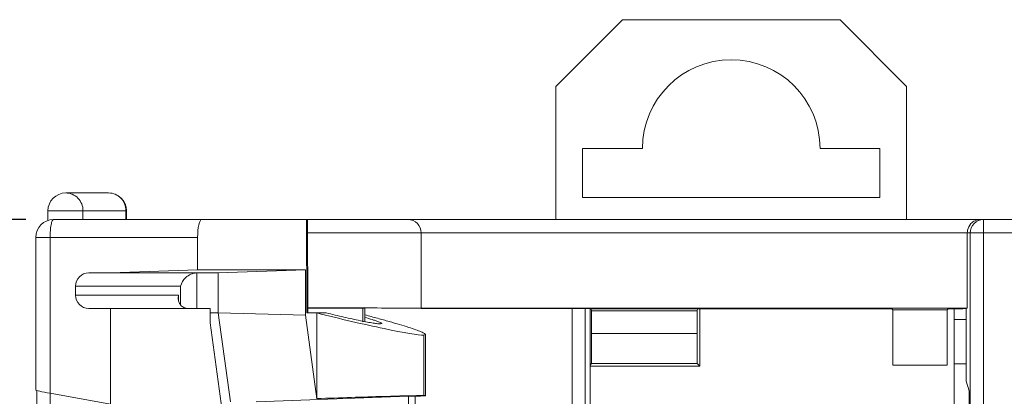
# Model space of a CAD drawing. Extents: x 0 to 443, y -346 to 299.
# Tile 19 of 42: x 123 to 146, y -99 to -90. Entities that reach past the tile are written whole.
import ezdxf

# ---------------------------------------------------------------- set-up
doc = ezdxf.new("R2010")
doc.units = 0
doc.header["$LTSCALE"] = 23.1
doc.header["$MEASUREMENT"] = 0
doc.layers.get('0').update_dxf_attribs({"linetype": 'CONTINUOUS'})
doc.layers.get('Defpoints').update_dxf_attribs({"linetype": 'CONTINUOUS'})
doc.styles.add('文字样式①', font='txt')
doc.dimstyles.new('标准样式（宋体）', dxfattribs={"dimtxt": 5, "dimasz": 3, "dimexe": 1.25, "dimexo": 0.625, "dimtad": 1, "dimtoh": 1, "dimdsep": 46, "dimtxsty": '文字样式①', "dimcen": 0, "dimadec": 0, "dimazin": 0, "dimtfac": 1, "dimtofl": 0, "dimtmove": 0, "dimatfit": 3, "dimfxl": 0, "dimarcsym": 0})

# ---------------------------------------------------------------- blocks, each defined once
blk = doc.blocks.new('*D18')
at = {"color": 0, "lineweight": -2}
for p, q in [((123.562, -94.713), (95.865, -94.713)), ((97.115, -97.713), (97.115, -191.713)), ((127.843, -194.713), (95.865, -194.713))]:
    blk.add_line(p, q, dxfattribs=at)
at = {"color": 0, "lineweight": 9}
for points in [[(96.615, -97.713), (97.615, -97.713), (97.115, -94.713)], [(96.615, -191.713), (97.615, -191.713), (97.115, -194.713)]]:
    blk.add_solid(points, dxfattribs=at)
at = {"layer": 'Defpoints', "color": 0, "lineweight": 9}
for p in [(124.187, -94.713), (97.115, -194.713), (128.468, -194.713)]:
    blk.add_point(p, dxfattribs=at)
at = {"color": 0, "lineweight": 9, "insert": (93.99, -146.962), "char_height": 5, "attachment_point": 5, "rotation": 90, "style": '文字样式①'}
blk.add_mtext('100', dxfattribs=at)

msp = doc.modelspace()

# ---------------------------------------------------------------- linework, layer by layer
at = {"linetype": 'Continuous', "lineweight": 5}
for p, q in [((135.498, -91.713), (136.998, -90.213)), ((141.898, -90.213), (136.998, -90.213)), ((141.898, -90.213), (143.398, -91.713)), ((135.498, -91.713), (135.498, -94.713)), ((143.398, -91.713), (143.398, -94.713)), ((136.098, -94.213), (136.098, -93.113)), ((137.448, -93.113), (136.098, -93.113)), ((142.798, -93.113), (141.448, -93.113)), ((142.798, -93.113), (142.798, -94.213)), ((124.461, -94.113), (125.428, -94.113)), ((136.098, -94.213), (142.798, -94.213)), ((124.061, -94.513), (124.061, -94.735)), ((125.828, -94.513), (124.061, -94.513)), ((124.85, -94.513), (124.85, -94.713)), ((125.817, -94.713), (125.817, -94.513)), ((125.828, -94.513), (125.828, -94.713)), ((124.187, -94.713), (177.168, -94.713)), ((129.88, -94.713), (129.889, -96.813)), ((129.916, -96.809), (129.907, -94.713)), ((145.129, -94.713), (145.129, -194.713)), ((123.787, -95.113), (123.787, -98.55)), ((127.431, -95.113), (123.787, -95.113)), ((124.109, -95.113), (124.109, -98.621)), ((127.431, -95.843), (127.431, -95.113)), ((146.263, -95.013), (129.908, -95.013)), ((132.468, -95.013), (132.468, -96.707)), ((144.764, -95.013), (144.764, -96.708)), ((144.829, -194.413), (144.829, -95.013)), ((124.978, -95.913), (127.896, -95.913)), ((127.431, -95.843), (125.469, -95.913)), ((127.41, -95.913), (127.41, -96.713)), ((129.859, -95.843), (127.431, -95.843)), ((129.859, -95.843), (127.896, -95.913)), ((127.896, -96.813), (127.896, -95.913)), ((129.859, -96.861), (129.859, -95.843)), ((124.684, -96.213), (124.684, -96.413)), ((127.049, -96.213), (124.684, -96.213)), ((127.049, -96.636), (127.049, -96.213)), ((124.684, -96.413), (127.003, -96.413)), ((127.003, -96.413), (126.995, -96.482)), ((127.003, -96.413), (127.003, -96.534)), ((127.712, -96.713), (124.978, -96.713)), ((125.469, -98.866), (125.469, -96.713)), ((127.712, -97.034), (127.712, -96.713)), ((127.712, -96.813), (127.896, -96.813)), ((127.896, -96.813), (128.173, -98.813)), ((129.859, -96.861), (127.896, -96.813)), ((130.119, -98.744), (129.859, -96.861)), ((129.889, -96.813), (130.328, -96.813)), ((129.916, -96.705), (131.149, -96.705)), ((130.119, -98.744), (130.119, -96.813)), ((131.149, -96.705), (131.149, -97.013)), ((131.198, -96.708), (131.149, -96.705)), ((131.198, -97.01), (131.198, -96.708)), ((144.764, -96.708), (132.468, -96.708)), ((132.468, -96.714), (135.863, -96.714)), ((135.863, -120.07), (135.863, -96.714)), ((136.162, -96.714), (136.162, -120.065)), ((136.268, -96.722), (136.162, -96.714)), ((136.268, -96.722), (136.268, -120.013)), ((136.268, -96.722), (143.068, -96.722)), ((136.293, -96.722), (136.302, -96.765)), ((136.302, -96.765), (136.304, -97.278)), ((136.302, -96.765), (138.683, -96.765)), ((138.681, -97.278), (138.683, -96.765)), ((138.683, -96.765), (138.692, -96.722)), ((138.743, -98.013), (138.743, -96.722)), ((143.068, -96.722), (143.089, -96.744)), ((143.089, -97.991), (143.089, -96.744)), ((143.089, -96.744), (144.314, -96.744)), ((144.336, -96.722), (144.314, -96.744)), ((144.314, -96.744), (144.314, -97.991)), ((144.336, -96.722), (144.665, -96.722)), ((144.468, -96.722), (144.468, -100.067)), ((144.738, -96.711), (144.665, -96.722)), ((144.738, -96.708), (144.738, -98.353)), ((127.712, -97.034), (128.069, -99.613)), ((131.583, -97.055), (131.553, -97.062)), ((144.468, -96.963), (144.738, -96.963)), ((132.526, -97.313), (132.566, -97.299)), ((132.526, -98.673), (132.526, -97.313)), ((132.566, -98.675), (132.566, -97.299)), ((136.304, -97.278), (136.304, -97.951)), ((138.681, -97.278), (136.304, -97.278)), ((138.681, -97.951), (138.681, -97.278)), ((136.304, -97.951), (136.268, -97.988)), ((136.304, -97.951), (138.681, -97.951)), ((138.743, -98.013), (138.681, -97.951)), ((143.089, -97.991), (144.314, -97.991)), ((144.468, -97.963), (144.738, -97.963)), ((136.268, -98.013), (138.743, -98.013)), ((144.738, -98.353), (144.809, -98.565)), ((123.809, -98.559), (123.809, -104.369)), ((125.469, -98.866), (124.109, -98.621)), ((124.11, -98.618), (124.11, -104.311)), ((144.809, -98.565), (144.809, -104.344)), ((128.749, -98.813), (132.183, -98.69)), ((132.183, -98.69), (132.183, -118.035)), ((132.183, -98.69), (132.329, -98.69)), ((132.329, -118.035), (132.329, -98.69))]:
    msp.add_line(p, q, dxfattribs=at)
for centre, radius, start, end in [((139.448, -93.113), 2, 0, 180), ((124.461, -94.513), 0.4, 90, 180), ((125.428, -94.513), 0.4, 0, 90), ((124.187, -95.113), 0.4, 90, 180), ((132.168, -95.013), 0.3, 0, 90)]:
    msp.add_arc(centre, radius, start, end, dxfattribs=at)
for centre, major_axis, ratio, start_param, end_param in [((127.523, -95.113), (0, 0.4), 0.230539, 0, 1.570796), ((124.978, -96.213), (0, 0.3), 0.981142, 0, 1.570796), ((124.978, -96.413), (0, 0.3), 0.981142, -4.712389, -3.141593), ((130.468, -96.707), (2, 0), 0.002618, 6.283185, 8.134247), ((130.58, -96.813), (2, -0.488), 0.054372, -1.790016, -0.219219), ((135.863, -96.714), (0.3, 0), 0.002618, 0.034907, 1.570796), ((124.187, -98.619), (0.4, -0.069), 0.039462, -3.134811, -1.761595)]:
    msp.add_ellipse(centre, major_axis=major_axis, ratio=ratio, start_param=start_param, end_param=end_param, dxfattribs=at)
for points, knots in [([(124.461, -94.113), (124.511, -94.113), (124.614, -94.134), (124.744, -94.223), (124.83, -94.356), (124.85, -94.461), (124.85, -94.513)], [0, 0, 0, 0, 0.246842, 0.495551, 0.746827, 1, 1, 1, 1]), ([(125.817, -94.513), (125.817, -94.461), (125.797, -94.356), (125.711, -94.223), (125.582, -94.134), (125.479, -94.113), (125.428, -94.113)], [0, 0, 0, 0, 0.253173, 0.504449, 0.753158, 1, 1, 1, 1]), ([(124.187, -94.713), (124.182, -94.713), (124.168, -94.722), (124.155, -94.746), (124.142, -94.784), (124.125, -94.856), (124.112, -94.967), (124.109, -95.061), (124.109, -95.113)], [0, 0, 0, 0, 0.040901, 0.105644, 0.199652, 0.321797, 0.634209, 1, 1, 1, 1]), ([(144.764, -95.013), (144.764, -94.992), (144.772, -94.916), (144.809, -94.844), (144.847, -94.804)], [0, 0, 0, 0, 0.270407, 1, 1, 1, 1]), ([(144.829, -95.013), (144.829, -94.936), (144.893, -94.777), (145.052, -94.713), (145.129, -94.713)], [0, 0, 0, 0, 0.500027, 1, 1, 1, 1]), ([(127.049, -96.213), (127.066, -96.14), (127.155, -95.991), (127.32, -95.913), (127.41, -95.913)], [0, 0, 0, 0, 0.454638, 1, 1, 1, 1]), ([(126.995, -96.482), (126.995, -96.509), (127.003, -96.564), (127.044, -96.641), (127.122, -96.7), (127.19, -96.713), (127.226, -96.713)], [0, 0, 0, 0, 0.224304, 0.452377, 0.704694, 1, 1, 1, 1]), ([(131.553, -97.062), (131.531, -97.062), (131.475, -97.057), (131.375, -97.042), (131.245, -97.019), (131.025, -96.976), (130.716, -96.907), (130.46, -96.846), (130.328, -96.813)], [0, 0, 0, 0, 0.052714, 0.134233, 0.241347, 0.369911, 0.672153, 1, 1, 1, 1]), ([(132.566, -97.299), (132.566, -97.295), (132.557, -97.285), (132.538, -97.273), (132.506, -97.257), (132.442, -97.228), (132.333, -97.188), (132.171, -97.134), (131.971, -97.072), (131.738, -97.004), (131.477, -96.932), (131.295, -96.883), (131.201, -96.858)], [0, 0, 0, 0, 0.008573, 0.024632, 0.048981, 0.081638, 0.171133, 0.29081, 0.437465, 0.607332, 0.796282, 1, 1, 1, 1]), ([(131.203, -96.915), (131.256, -96.93), (131.331, -96.953), (131.424, -96.983), (131.479, -97.003), (131.522, -97.019), (131.554, -97.033), (131.572, -97.044), (131.583, -97.052), (131.583, -97.055)], [0, 0, 0, 0, 0.408081, 0.577073, 0.719688, 0.834197, 0.919272, 0.974088, 1, 1, 1, 1]), ([(130.119, -98.743), (130.379, -98.733), (130.882, -98.716), (131.576, -98.694), (132.119, -98.68), (132.418, -98.673), (132.526, -98.673)], [0, 0, 0, 0, 0.323901, 0.62765, 0.865054, 1, 1, 1, 1]), ([(132.566, -98.675), (132.566, -98.674), (132.561, -98.674), (132.555, -98.673), (132.541, -98.673), (132.532, -98.673), (132.526, -98.673)], [0, 0, 0, 0, 0.065211, 0.253363, 0.565199, 1, 1, 1, 1]), ([(132.329, -98.69), (132.363, -98.689), (132.411, -98.686), (132.47, -98.683), (132.503, -98.681), (132.529, -98.679), (132.547, -98.678), (132.557, -98.677), (132.562, -98.676), (132.564, -98.675), (132.566, -98.675), (132.566, -98.675)], [0, 0, 0, 0, 0.43173, 0.603663, 0.745189, 0.855862, 0.935302, 0.963221, 0.983261, 0.995442, 1, 1, 1, 1])]:
    msp.add_open_spline(points, degree=3, knots=knots, dxfattribs=at)
for points in [[(144.847, -94.804), (144.873, -94.776), (144.906, -94.753), (144.941, -94.738)], [(144.941, -94.738), (144.978, -94.721), (145.019, -94.713), (145.059, -94.713)]]:
    msp.add_open_spline(points, degree=3, dxfattribs=at)

# ---------------------------------------------------------------- dimensions: what is measured, and where the dimension line sits
at = {"lineweight": 9}
dim = msp.add_linear_dim(base=(97.115, -194.713), p1=(124.187, -94.713), p2=(128.468, -194.713), angle=90, dimstyle='标准样式（宋体）', dxfattribs=at)
dim.commit()
dim.dimension.update_dxf_attribs({"geometry": '*D18', "text_midpoint": (97.115, -146.962), "dimtype": 160})

doc.saveas('drawing.dxf')
